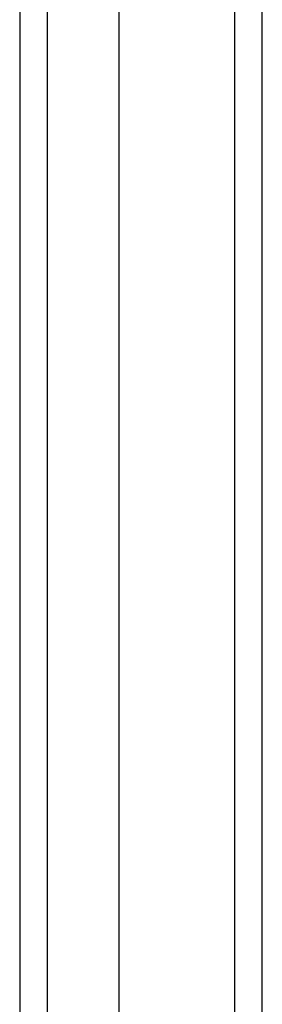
# Model space of a CAD drawing. Header units: inches. Extents: x 24 to 237, y 20 to 145.
# Tile 53 of 107: x 143.651 to 144.517, y 91.041 to 94.556. Entities that reach past the tile are written whole.
import ezdxf

# ---------------------------------------------------------------- set-up
doc = ezdxf.new("R2010")
doc.units = ezdxf.units.IN
doc.header["$MEASUREMENT"] = 0
doc.layers.add('Visible Edges(ANSI)', color=7, linetype='Continuous', lineweight=25)
doc.layers.add('Visible Tangent Edges(ANSI)', color=7, linetype='Continuous', lineweight=25)

msp = doc.modelspace()

# ---------------------------------------------------------------- linework, layer by layer
at = {"layer": 'Visible Edges(ANSI)'}
for p, q in [((144.5167, 62.6821), (144.5167, 98.526)), ((144.0049, 97.8745), (144.0049, 63.2918)), ((143.6505, 97.686), (143.6505, 63.4803))]:
    msp.add_line(p, q, dxfattribs=at)
at = {"layer": 'Visible Tangent Edges(ANSI)'}
for p, q in [((144.4177, 98.526), (144.4177, 62.6821)), ((143.7495, 63.3503), (143.7495, 97.816))]:
    msp.add_line(p, q, dxfattribs=at)

doc.saveas('drawing.dxf')
